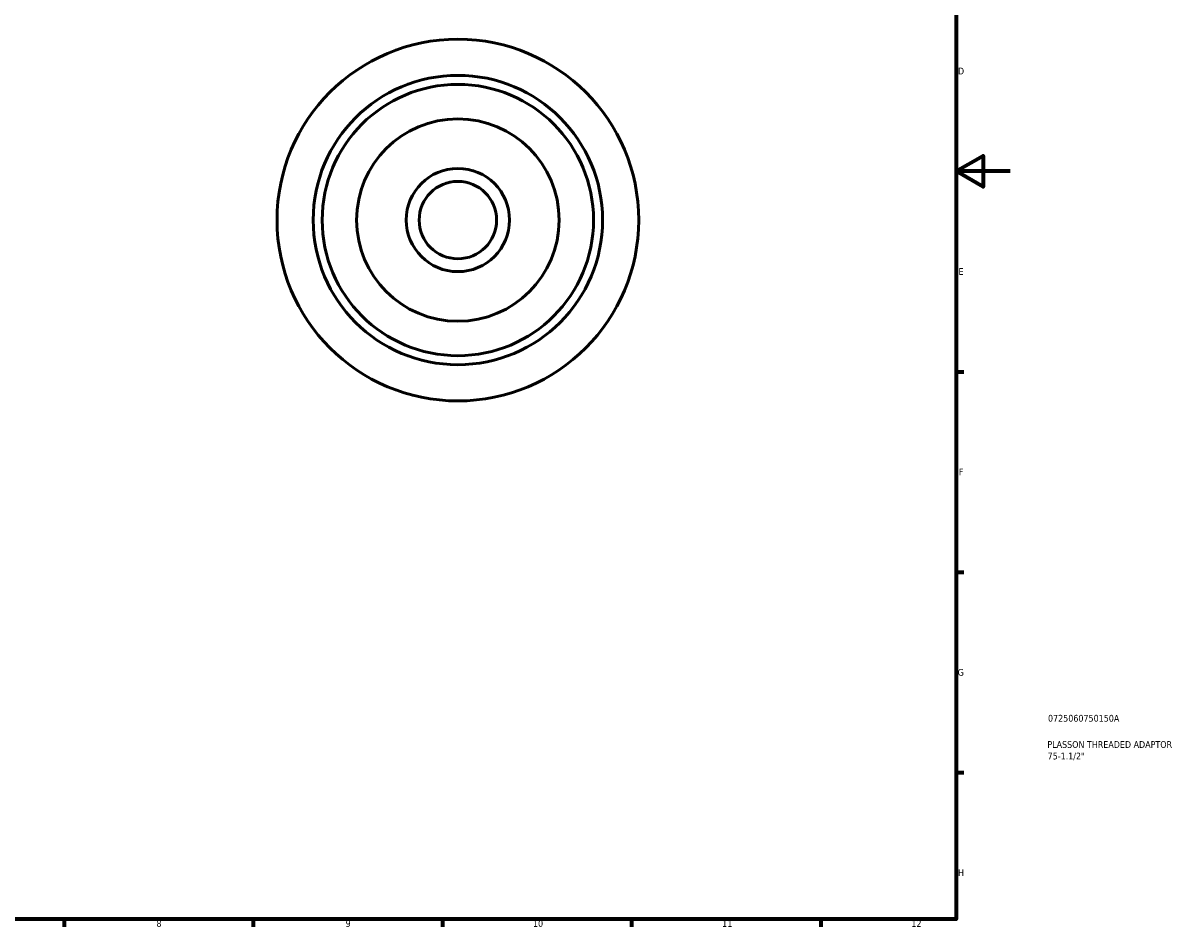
# Model space of a CAD drawing. Header units: millimetres. Extents: x -30 to 904, y -24 to 620.
# Tile 4 of 5: x 475 to 904, y 17 to 352. Entities that reach past the tile are written whole.
import ezdxf

# ---------------------------------------------------------------- set-up
doc = ezdxf.new("R2010")
doc.units = ezdxf.units.MM
for name, color, linetype, lineweight in [('Border (ISO)', 7, 'Continuous', 70), ('Title (ISO)', 7, 'Continuous', 50), ('Visible (ISO)', 7, 'Continuous', 50)]:
    doc.layers.add(name, color=color, linetype=linetype, lineweight=lineweight)
doc.styles.add('Note Text (ISO)', font='tahoma.ttf')

# ---------------------------------------------------------------- blocks, each defined once
blk = doc.blocks.new('Borders Default Border')
at = {"layer": 'Border (ISO)'}
for p, q in [((821, 222.75), (823.9, 222.75)), ((821, 148.5), (823.9, 148.5)), ((821, 74.25), (823.9, 74.25)), ((490.58, 20), (490.58, 17.1)), ((560.67, 20), (560.67, 17.1)), ((630.75, 20), (630.75, 17.1)), ((700.83, 20), (700.83, 17.1)), ((770.92, 20), (770.92, 17.1))]:
    blk.add_line(p, q, dxfattribs=at)
at = {"layer": 'Border (ISO)', "flags": 128}
for points in [[(20, 20), (20, 574), (821, 574), (821, 20), (20, 20)], [(841, 297), (821, 297), (831, 302.77), (831, 291.23), (821, 297)]]:
    blk.add_lwpolyline(points, dxfattribs=at)
at = {"layer": 'Border (ISO)', "color": 232, "true_color": 0xca0064, "char_height": 2.5, "attachment_point": 7, "style": 'Note Text (ISO)'}
for s, insert in [('D', (821.73, 332.88)), ('E', (821.94, 258.63)), ('F', (822, 184.38)), ('G', (821.61, 110.08)), ('H', (821.74, 35.88)), ('8', (524.81, 17.04)), ('9', (594.88, 17.05)), ('10', (664.29, 17.05)), ('11', (734.37, 17.1)), ('12', (804.46, 17.1))]:
    blk.add_mtext(s, dxfattribs=dict(at, insert=insert))
blk = doc.blocks.new('Title Blocks ISO')
at = {"layer": 'Title (ISO)', "color": 232, "true_color": 0xca0064, "style": 'Note Text (ISO)'}
for tag, p in [('PART_NUMBER_001', (34.08, 73.13)), ('DESCRIPTION_001', (33.84, 63.4)), ('DESCRIPTION_002', (33.92, 59.12))]:
    blk.add_attdef(tag, p, '', height=2.5, dxfattribs=at)

msp = doc.modelspace()

# ---------------------------------------------------------------- linework, layer by layer
at = {"layer": 'Visible (ISO)'}
for radius in [67, 53.6, 50.25, 37.5, 19.1212, 14.3409]:
    msp.add_circle((636.4637, 278.9274), radius, dxfattribs=at)

# ---------------------------------------------------------------- block references
msp.add_blockref('Borders Default Border', (0, 0))
msp.add_blockref('Title Blocks ISO', (821, 20)).add_auto_attribs({'PART_NUMBER_001': '0725060750150A', 'DESCRIPTION_001': 'PLASSON THREADED ADAPTOR', 'DESCRIPTION_002': '75-1.1/2"'})

doc.saveas('drawing.dxf')
